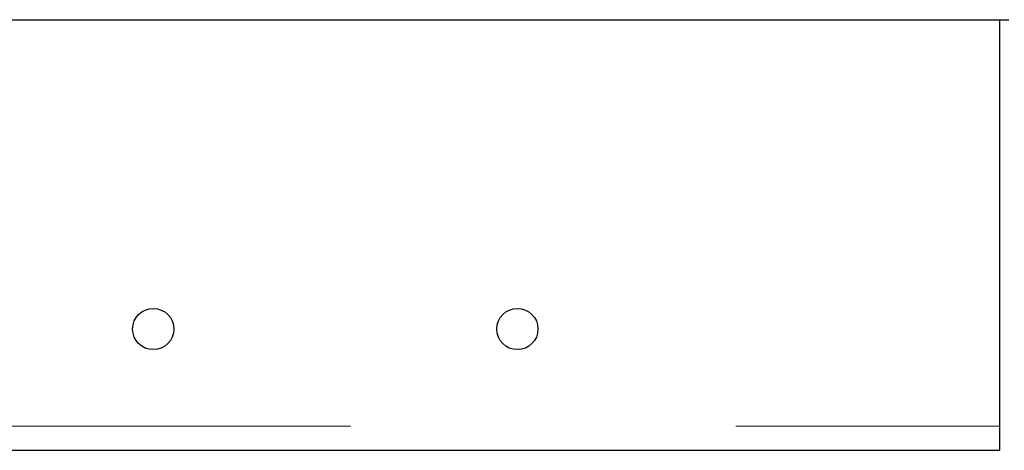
# Model space of a CAD drawing. Header units: millimetres. Extents: x 22 to 263, y 70 to 159.
# Tile 16 of 74: x 71.2 to 74.44, y 72.62 to 74.04. Entities that reach past the tile are written whole.
import ezdxf

# ---------------------------------------------------------------- set-up
doc = ezdxf.new("R2010")
doc.units = ezdxf.units.MM
doc.linetypes.add('PHANTOM', pattern=[12.7, 6.35, -1.27, 1.27, -1.27, 1.27, -1.27])

msp = doc.modelspace()

# ---------------------------------------------------------------- linework, layer by layer
at = {"color": 7, "linetype": 'Continuous', "lineweight": 25}
for p, q in [((64.2695, 74.0433), (74.4595, 74.0433)), ((74.4295, 72.7033), (74.4295, 74.0433)), ((74.4295, 72.6233), (74.4295, 72.7033)), ((70.2004, 72.6233), (74.4295, 72.6233))]:
    msp.add_line(p, q, dxfattribs=at)
at = {"color": 8, "linetype": 'PHANTOM', "lineweight": 18}
msp.add_line((25.2995, 72.7033), (74.4295, 72.7033), dxfattribs=at)
at = {"color": 7, "linetype": 'Continuous', "lineweight": 25}
for centre in [(71.6395, 73.0233), (72.8395, 73.0233)]:
    msp.add_circle(centre, 0.068, dxfattribs=at)

doc.saveas('drawing.dxf')
